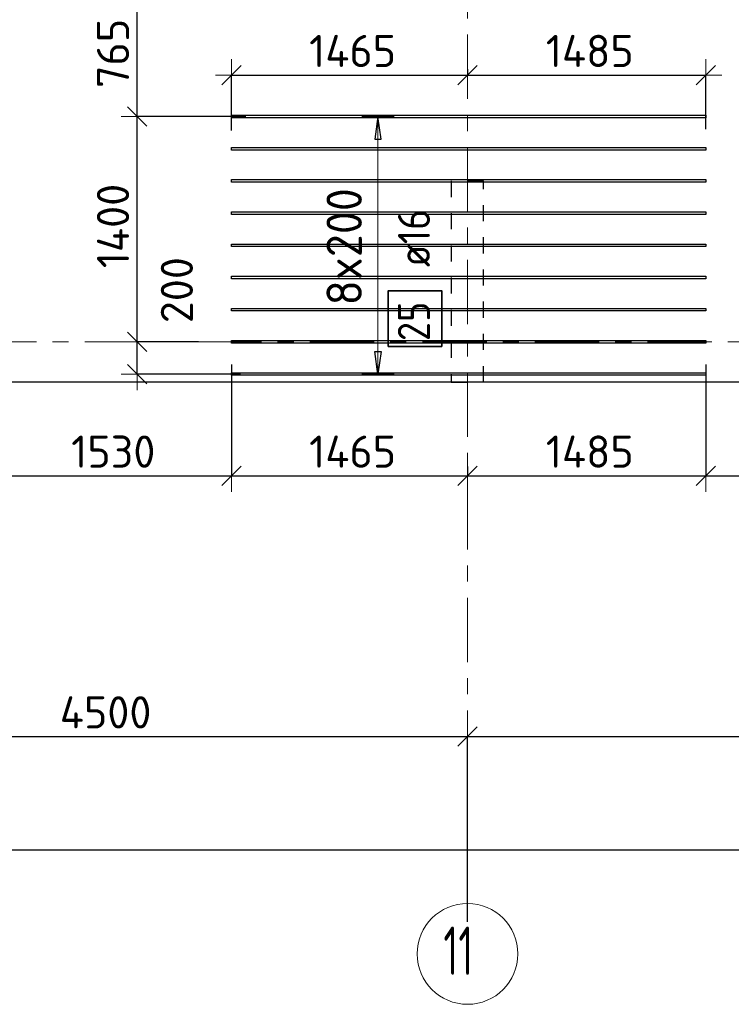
# Model space of a CAD drawing. Header units: metres. Extents: x -38 to 97, y -15 to 21.
# Tile 16 of 132: x 25.67 to 30.09, y -4.12 to 2. Entities that reach past the tile are written whole.
import ezdxf

# ---------------------------------------------------------------- set-up
doc = ezdxf.new("R2010")
doc.units = ezdxf.units.M
doc.header["$PDMODE"] = 65
for name, pattern in [('______11', [0.5, 0.4, -0.05, 0, -0.05]), ('______2', [0.0405, 0.03, -0.0105]), ('______5', [1.1, 0.8, -0.1, 0.1, -0.1])]:
    doc.linetypes.add(name, pattern=pattern)
for name, color, linetype, lineweight in [('XR$2$Осевая линия (1)', 7, '______5', 13), ('XR$2$Размерная линия (1)', 7, 'Continuous', 13), ('XR$4$Перекрытие (1)', 7, 'Continuous', 35), ('XR$4$Размерная линия (1)', 7, 'Continuous', 13)]:
    doc.layers.add(name, color=color, linetype=linetype, lineweight=lineweight)
doc.layers.add('XR$4$Арм.стержн.Доп. Арм верхн.зоны Х', color=7, linetype='Continuous', lineweight=35, true_color=0x8c8cff)
doc.layers.add('XR$6$Стена_ бетон несущ.', color=7, linetype='Continuous', lineweight=70, true_color=0xb4b496)
doc.styles.add('ISOCPEUR', font='txt')
doc.dimstyles.new('DIMSTYLE_3', dxfattribs={"dimtxt": 0.2, "dimasz": 0.2, "dimexe": 0, "dimexo": 0, "dimgap": 0.1, "dimtad": 2, "dimdec": 0, "dimlfac": 1000, "dimrnd": 5, "dimzin": 12, "dimdsep": 46, "dimtxsty": 'ISOCPEUR', "dimblk1": 'ALL_ML_STRICH', "dimblk2": 'ALL_ML_STRICH', "dimsah": 1, "dimcen": 0, "dimclrd": 7, "dimclre": 256, "dimclrt": 7, "dimadec": 0, "dimazin": 0, "dimtfac": 1, "dimtdec": 0, "dimtix": 1, "dimtmove": 2, "dimatfit": 3, "dimfxl": 0, "dimtzin": 0, "dimlwd": 0, "dimlwe": -3, "dimarcsym": 0})
doc.dimstyles.new('DIMSTYLE_34', dxfattribs={"dimtxt": 0.2, "dimasz": 0.2, "dimexe": 0, "dimexo": 0, "dimgap": 0.1, "dimtad": 0, "dimdec": 0, "dimlfac": 1000, "dimrnd": 5, "dimzin": 12, "dimdsep": 46, "dimtxsty": 'ISOCPEUR', "dimblk1": 'ALL_ML_STRICH', "dimblk2": 'ALL_ML_STRICH', "dimsah": 1, "dimcen": 0, "dimclrd": 7, "dimclre": 256, "dimclrt": 7, "dimadec": 0, "dimazin": 0, "dimtfac": 1, "dimtdec": 0, "dimtix": 1, "dimtmove": 2, "dimatfit": 3, "dimfxl": 0, "dimtvp": 1.2, "dimtzin": 0, "dimlwd": 0, "dimlwe": -3, "dimarcsym": 0})

# ---------------------------------------------------------------- blocks, each defined once
blk = doc.blocks.new('ALL_ML_STRICH')
at = {"color": 0, "linetype": 'ByBlock', "lineweight": -2}
for p, q in [((0, -0.5), (0, 0.5)), ((-1, 0), (0.5, 0)), ((-0.3, -0.3), (0.3, 0.3))]:
    blk.add_line(p, q, dxfattribs=at)
blk = doc.blocks.new('*D12')
at = {"layer": 'DEFPOINTS', "color": 7, "linetype": 'Continuous', "lineweight": 13, "transparency": 33554687}
for p in [(0.5, -3.1033), (0.5, -3.1563), (61.6, -3.1401)]:
    blk.add_point(p, dxfattribs=at)
at = {"layer": 'XR$2$Размерная линия (1)', "color": 9, "linetype": 'Continuous', "lineweight": -2, "true_color": 0xc7c7c7, "transparency": 33554687}
for p, q in [((0.5, -3.1233), (0.5, -3.1563)), ((61.6, -3.1563), (61.6, -3.1563))]:
    blk.add_line(p, q, dxfattribs=at)
at = {"layer": 'XR$2$Размерная линия (1)', "color": 7, "linetype": 'Continuous', "lineweight": -2, "transparency": 33554687}
blk.add_line((0.5, -3.1563), (61.6, -3.1563), dxfattribs=at)
at = {"layer": 'XR$2$Размерная линия (1)', "color": 7, "linetype": 'Continuous', "lineweight": 13, "transparency": 33554687, "xscale": 0.2, "yscale": 0.2, "zscale": 0.2, "rotation": 180}
blk.add_blockref('ALL_ML_STRICH', (0.5, -3.1563), dxfattribs=at)
at = {"layer": 'XR$2$Размерная линия (1)', "color": 7, "linetype": 'Continuous', "lineweight": 13, "transparency": 33554687, "xscale": 0.2, "yscale": 0.2, "zscale": 0.2}
blk.add_blockref('ALL_ML_STRICH', (61.6, -3.1563), dxfattribs=at)
at = {"layer": 'XR$2$Размерная линия (1)', "color": 7, "linetype": 'Continuous', "lineweight": 13, "transparency": 33554687, "insert": (31.1, -3.0063), "char_height": 0.2, "width": 1, "attachment_point": 5, "style": 'ISOCPEUR'}
blk.add_mtext('\\A1;{61100}', dxfattribs=at)
blk = doc.blocks.new('*D18')
at = {"layer": 'DEFPOINTS', "color": 7, "linetype": 'Continuous', "lineweight": 13, "transparency": 33554687}
for p in [(23.95, -2.452), (23.95, -3.5208), (28.45, -3.6233)]:
    blk.add_point(p, dxfattribs=at)
at = {"layer": 'XR$2$Размерная линия (1)', "color": 9, "linetype": 'Continuous', "lineweight": -2, "true_color": 0xc7c7c7, "transparency": 33554687}
for p, q in [((23.95, -3.5008), (23.95, -2.452)), ((28.45, -3.6033), (28.45, -2.452))]:
    blk.add_line(p, q, dxfattribs=at)
at = {"layer": 'XR$2$Размерная линия (1)', "color": 7, "linetype": 'Continuous', "lineweight": -2, "transparency": 33554687}
blk.add_line((23.95, -2.452), (28.45, -2.452), dxfattribs=at)
at = {"layer": 'XR$2$Размерная линия (1)', "color": 7, "linetype": 'Continuous', "lineweight": 13, "transparency": 33554687, "xscale": 0.2, "yscale": 0.2, "zscale": 0.2, "rotation": 180}
blk.add_blockref('ALL_ML_STRICH', (23.95, -2.452), dxfattribs=at)
at = {"layer": 'XR$2$Размерная линия (1)', "color": 7, "linetype": 'Continuous', "lineweight": 13, "transparency": 33554687, "xscale": 0.2, "yscale": 0.2, "zscale": 0.2}
blk.add_blockref('ALL_ML_STRICH', (28.45, -2.452), dxfattribs=at)
at = {"layer": 'XR$2$Размерная линия (1)', "color": 7, "linetype": 'Continuous', "lineweight": 13, "transparency": 33554687, "insert": (26.2, -2.302), "char_height": 0.2, "width": 0.8, "attachment_point": 5, "style": 'ISOCPEUR'}
blk.add_mtext('\\A1;{4500}', dxfattribs=at)
blk = doc.blocks.new('*D19')
at = {"layer": 'DEFPOINTS', "color": 7, "linetype": 'Continuous', "lineweight": 13, "transparency": 33554687}
for p in [(28.45, -2.452), (32.55, -2.8016), (28.45, -3.6233)]:
    blk.add_point(p, dxfattribs=at)
at = {"layer": 'XR$2$Размерная линия (1)', "color": 9, "linetype": 'Continuous', "lineweight": -2, "true_color": 0xc7c7c7, "transparency": 33554687}
for p, q in [((28.45, -3.6033), (28.45, -2.452)), ((32.55, -2.7816), (32.55, -2.452))]:
    blk.add_line(p, q, dxfattribs=at)
at = {"layer": 'XR$2$Размерная линия (1)', "color": 7, "linetype": 'Continuous', "lineweight": -2, "transparency": 33554687}
blk.add_line((28.45, -2.452), (32.55, -2.452), dxfattribs=at)
at = {"layer": 'XR$2$Размерная линия (1)', "color": 7, "linetype": 'Continuous', "lineweight": 13, "transparency": 33554687, "xscale": 0.2, "yscale": 0.2, "zscale": 0.2, "rotation": 180}
blk.add_blockref('ALL_ML_STRICH', (28.45, -2.452), dxfattribs=at)
at = {"layer": 'XR$2$Размерная линия (1)', "color": 7, "linetype": 'Continuous', "lineweight": 13, "transparency": 33554687, "xscale": 0.2, "yscale": 0.2, "zscale": 0.2}
blk.add_blockref('ALL_ML_STRICH', (32.55, -2.452), dxfattribs=at)
at = {"layer": 'XR$2$Размерная линия (1)', "color": 7, "linetype": 'Continuous', "lineweight": 13, "transparency": 33554687, "insert": (30.52, -2.302), "char_height": 0.2, "width": 0.8, "attachment_point": 5, "style": 'ISOCPEUR'}
blk.add_mtext('\\A1;{4100}', dxfattribs=at)
blk = doc.blocks.new('*D327')
at = {"layer": 'DEFPOINTS', "color": 7, "linetype": 'Continuous', "lineweight": 13, "transparency": 33554687}
for p in [(25.4529, -0.0957), (26.9829, -0.1211), (25.4529, -0.8318)]:
    blk.add_point(p, dxfattribs=at)
at = {"layer": 'XR$4$Размерная линия (1)', "color": 9, "linetype": 'Continuous', "lineweight": -2, "true_color": 0xc7c7c7, "transparency": 33554687}
for p, q in [((25.4529, -0.1157), (25.4529, -0.8318)), ((26.9829, -0.1411), (26.9829, -0.8318))]:
    blk.add_line(p, q, dxfattribs=at)
at = {"layer": 'XR$4$Размерная линия (1)', "color": 7, "linetype": 'Continuous', "lineweight": -2, "transparency": 33554687}
blk.add_line((25.4529, -0.8318), (26.9829, -0.8318), dxfattribs=at)
at = {"layer": 'XR$4$Размерная линия (1)', "color": 7, "linetype": 'Continuous', "lineweight": 13, "transparency": 33554687, "xscale": 0.2, "yscale": 0.2, "zscale": 0.2, "rotation": 180}
blk.add_blockref('ALL_ML_STRICH', (25.4529, -0.8318), dxfattribs=at)
at = {"layer": 'XR$4$Размерная линия (1)', "color": 7, "linetype": 'Continuous', "lineweight": 13, "transparency": 33554687, "xscale": 0.2, "yscale": 0.2, "zscale": 0.2}
blk.add_blockref('ALL_ML_STRICH', (26.9829, -0.8318), dxfattribs=at)
at = {"layer": 'XR$4$Размерная линия (1)', "color": 7, "linetype": 'Continuous', "lineweight": 13, "transparency": 33554687, "insert": (26.2479, -0.6818), "char_height": 0.2, "width": 0.8, "attachment_point": 5, "style": 'ISOCPEUR'}
blk.add_mtext('\\A1;{1530}', dxfattribs=at)
blk = doc.blocks.new('*D328')
at = {"layer": 'DEFPOINTS', "color": 7, "linetype": 'Continuous', "lineweight": 13, "transparency": 33554687}
for p in [(26.9829, -0.1211), (28.45, -0.7547), (26.9829, -0.8318)]:
    blk.add_point(p, dxfattribs=at)
at = {"layer": 'XR$4$Размерная линия (1)', "color": 9, "linetype": 'Continuous', "lineweight": -2, "true_color": 0xc7c7c7, "transparency": 33554687}
for p, q in [((26.9829, -0.1411), (26.9829, -0.8318)), ((28.45, -0.7747), (28.45, -0.8318))]:
    blk.add_line(p, q, dxfattribs=at)
at = {"layer": 'XR$4$Размерная линия (1)', "color": 7, "linetype": 'Continuous', "lineweight": -2, "transparency": 33554687}
blk.add_line((26.9829, -0.8318), (28.45, -0.8318), dxfattribs=at)
at = {"layer": 'XR$4$Размерная линия (1)', "color": 7, "linetype": 'Continuous', "lineweight": 13, "transparency": 33554687, "xscale": 0.2, "yscale": 0.2, "zscale": 0.2, "rotation": 180}
blk.add_blockref('ALL_ML_STRICH', (26.9829, -0.8318), dxfattribs=at)
at = {"layer": 'XR$4$Размерная линия (1)', "color": 7, "linetype": 'Continuous', "lineweight": 13, "transparency": 33554687, "xscale": 0.2, "yscale": 0.2, "zscale": 0.2}
blk.add_blockref('ALL_ML_STRICH', (28.45, -0.8318), dxfattribs=at)
at = {"layer": 'XR$4$Размерная линия (1)', "color": 7, "linetype": 'Continuous', "lineweight": 13, "transparency": 33554687, "insert": (27.7364, -0.6818), "char_height": 0.2, "width": 0.8, "attachment_point": 5, "style": 'ISOCPEUR'}
blk.add_mtext('\\A1;{1465}', dxfattribs=at)
blk = doc.blocks.new('*D329')
at = {"layer": 'DEFPOINTS', "color": 7, "linetype": 'Continuous', "lineweight": 13, "transparency": 33554687}
for p in [(29.9329, -0.1211), (28.45, -0.7547), (28.45, -0.8318)]:
    blk.add_point(p, dxfattribs=at)
at = {"layer": 'XR$4$Размерная линия (1)', "color": 9, "linetype": 'Continuous', "lineweight": -2, "true_color": 0xc7c7c7, "transparency": 33554687}
for p, q in [((29.9329, -0.1411), (29.9329, -0.8318)), ((28.45, -0.7747), (28.45, -0.8318))]:
    blk.add_line(p, q, dxfattribs=at)
at = {"layer": 'XR$4$Размерная линия (1)', "color": 7, "linetype": 'Continuous', "lineweight": -2, "transparency": 33554687}
blk.add_line((28.45, -0.8318), (29.9329, -0.8318), dxfattribs=at)
at = {"layer": 'XR$4$Размерная линия (1)', "color": 7, "linetype": 'Continuous', "lineweight": 13, "transparency": 33554687, "xscale": 0.2, "yscale": 0.2, "zscale": 0.2, "rotation": 180}
blk.add_blockref('ALL_ML_STRICH', (28.45, -0.8318), dxfattribs=at)
at = {"layer": 'XR$4$Размерная линия (1)', "color": 7, "linetype": 'Continuous', "lineweight": 13, "transparency": 33554687, "xscale": 0.2, "yscale": 0.2, "zscale": 0.2}
blk.add_blockref('ALL_ML_STRICH', (29.9329, -0.8318), dxfattribs=at)
at = {"layer": 'XR$4$Размерная линия (1)', "color": 7, "linetype": 'Continuous', "lineweight": 13, "transparency": 33554687, "insert": (29.2114, -0.6818), "char_height": 0.2, "width": 0.8, "attachment_point": 5, "style": 'ISOCPEUR'}
blk.add_mtext('\\A1;{1485}', dxfattribs=at)
blk = doc.blocks.new('*D330')
at = {"layer": 'DEFPOINTS', "color": 7, "linetype": 'Continuous', "lineweight": 13, "transparency": 33554687}
for p in [(29.9329, -0.1211), (31.45, -0.2068), (29.9329, -0.8318)]:
    blk.add_point(p, dxfattribs=at)
at = {"layer": 'XR$4$Размерная линия (1)', "color": 9, "linetype": 'Continuous', "lineweight": -2, "true_color": 0xc7c7c7, "transparency": 33554687}
for p, q in [((29.9329, -0.1411), (29.9329, -0.8318)), ((31.45, -0.2268), (31.45, -0.8318))]:
    blk.add_line(p, q, dxfattribs=at)
at = {"layer": 'XR$4$Размерная линия (1)', "color": 7, "linetype": 'Continuous', "lineweight": -2, "transparency": 33554687}
blk.add_line((29.9329, -0.8318), (31.45, -0.8318), dxfattribs=at)
at = {"layer": 'XR$4$Размерная линия (1)', "color": 7, "linetype": 'Continuous', "lineweight": 13, "transparency": 33554687, "xscale": 0.2, "yscale": 0.2, "zscale": 0.2, "rotation": 180}
blk.add_blockref('ALL_ML_STRICH', (29.9329, -0.8318), dxfattribs=at)
at = {"layer": 'XR$4$Размерная линия (1)', "color": 7, "linetype": 'Continuous', "lineweight": 13, "transparency": 33554687, "xscale": 0.2, "yscale": 0.2, "zscale": 0.2}
blk.add_blockref('ALL_ML_STRICH', (31.45, -0.8318), dxfattribs=at)
at = {"layer": 'XR$4$Размерная линия (1)', "color": 7, "linetype": 'Continuous', "lineweight": 13, "transparency": 33554687, "insert": (30.7414, -0.6818), "char_height": 0.2, "width": 0.8, "attachment_point": 5, "style": 'ISOCPEUR'}
blk.add_mtext('\\A1;{1515}', dxfattribs=at)
blk = doc.blocks.new('*D362')
at = {"layer": 'DEFPOINTS', "color": 7, "linetype": 'Continuous', "lineweight": 13, "transparency": 33554687}
for p in [(28.45, 1.7147), (26.9829, 1.6579), (26.9829, 1.293)]:
    blk.add_point(p, dxfattribs=at)
at = {"layer": 'XR$4$Размерная линия (1)', "color": 9, "linetype": 'Continuous', "lineweight": -2, "true_color": 0xc7c7c7, "transparency": 33554687}
for p, q in [((26.9829, 1.313), (26.9829, 1.6579)), ((28.45, 1.6947), (28.45, 1.6579))]:
    blk.add_line(p, q, dxfattribs=at)
at = {"layer": 'XR$4$Размерная линия (1)', "color": 7, "linetype": 'Continuous', "lineweight": -2, "transparency": 33554687}
blk.add_line((26.9829, 1.6579), (28.45, 1.6579), dxfattribs=at)
at = {"layer": 'XR$4$Размерная линия (1)', "color": 7, "linetype": 'Continuous', "lineweight": 13, "transparency": 33554687, "xscale": 0.2, "yscale": 0.2, "zscale": 0.2, "rotation": 180}
blk.add_blockref('ALL_ML_STRICH', (26.9829, 1.6579), dxfattribs=at)
at = {"layer": 'XR$4$Размерная линия (1)', "color": 7, "linetype": 'Continuous', "lineweight": 13, "transparency": 33554687, "xscale": 0.2, "yscale": 0.2, "zscale": 0.2}
blk.add_blockref('ALL_ML_STRICH', (28.45, 1.6579), dxfattribs=at)
at = {"layer": 'XR$4$Размерная линия (1)', "color": 7, "linetype": 'Continuous', "lineweight": 13, "transparency": 33554687, "insert": (27.7364, 1.8079), "char_height": 0.2, "width": 0.8, "attachment_point": 5, "style": 'ISOCPEUR'}
blk.add_mtext('\\A1;{1465}', dxfattribs=at)
blk = doc.blocks.new('*D363')
at = {"layer": 'DEFPOINTS', "color": 7, "linetype": 'Continuous', "lineweight": 13, "transparency": 33554687}
for p in [(28.45, 1.7147), (28.45, 1.6579), (29.9329, 1.3011)]:
    blk.add_point(p, dxfattribs=at)
at = {"layer": 'XR$4$Размерная линия (1)', "color": 9, "linetype": 'Continuous', "lineweight": -2, "true_color": 0xc7c7c7, "transparency": 33554687}
for p, q in [((28.45, 1.6947), (28.45, 1.6579)), ((29.9329, 1.3211), (29.9329, 1.6579))]:
    blk.add_line(p, q, dxfattribs=at)
at = {"layer": 'XR$4$Размерная линия (1)', "color": 7, "linetype": 'Continuous', "lineweight": -2, "transparency": 33554687}
blk.add_line((28.45, 1.6579), (29.9329, 1.6579), dxfattribs=at)
at = {"layer": 'XR$4$Размерная линия (1)', "color": 7, "linetype": 'Continuous', "lineweight": 13, "transparency": 33554687, "xscale": 0.2, "yscale": 0.2, "zscale": 0.2, "rotation": 180}
blk.add_blockref('ALL_ML_STRICH', (28.45, 1.6579), dxfattribs=at)
at = {"layer": 'XR$4$Размерная линия (1)', "color": 7, "linetype": 'Continuous', "lineweight": 13, "transparency": 33554687, "xscale": 0.2, "yscale": 0.2, "zscale": 0.2}
blk.add_blockref('ALL_ML_STRICH', (29.9329, 1.6579), dxfattribs=at)
at = {"layer": 'XR$4$Размерная линия (1)', "color": 7, "linetype": 'Continuous', "lineweight": 13, "transparency": 33554687, "insert": (29.2114, 1.8079), "char_height": 0.2, "width": 0.8, "attachment_point": 5, "style": 'ISOCPEUR'}
blk.add_mtext('\\A1;{1485}', dxfattribs=at)
blk = doc.blocks.new('*D370')
at = {"layer": 'DEFPOINTS', "color": 7, "linetype": 'Continuous', "lineweight": 13, "transparency": 33554687}
for p in [(26.7968, 0), (26.3962, -0.1998), (27.0589, -0.1998)]:
    blk.add_point(p, dxfattribs=at)
at = {"layer": 'XR$4$Размерная линия (1)', "color": 9, "linetype": 'Continuous', "lineweight": -2, "true_color": 0xc7c7c7, "transparency": 33554687}
for p, q in [((26.7768, 0), (26.3962, 0)), ((27.0389, -0.1998), (26.3962, -0.1998))]:
    blk.add_line(p, q, dxfattribs=at)
at = {"layer": 'XR$4$Размерная линия (1)', "color": 7, "linetype": 'Continuous', "lineweight": -2, "transparency": 33554687}
blk.add_line((26.3962, -0.1998), (26.3962, 0), dxfattribs=at)
at = {"layer": 'XR$4$Размерная линия (1)', "color": 7, "linetype": 'Continuous', "lineweight": 13, "transparency": 33554687, "xscale": 0.2, "yscale": 0.2, "zscale": 0.2}
for p, rotation in [((26.3962, 0), 90), ((26.3962, -0.1998), 270)]:
    blk.add_blockref('ALL_ML_STRICH', p, dxfattribs=dict(at, rotation=rotation))
at = {"layer": 'XR$4$Размерная линия (1)', "color": 7, "linetype": 'Continuous', "lineweight": 13, "transparency": 33554687, "insert": (26.6433, 0.3216), "char_height": 0.2, "width": 0.6, "attachment_point": 5, "rotation": 90, "style": 'ISOCPEUR'}
blk.add_mtext('\\A1;{200}', dxfattribs=at)
blk = doc.blocks.new('*D371')
at = {"layer": 'DEFPOINTS', "color": 7, "linetype": 'Continuous', "lineweight": 13, "transparency": 33554687}
for p in [(27.0913, 1.4002), (26.3962, 0), (26.7968, 0)]:
    blk.add_point(p, dxfattribs=at)
at = {"layer": 'XR$4$Размерная линия (1)', "color": 9, "linetype": 'Continuous', "lineweight": -2, "true_color": 0xc7c7c7, "transparency": 33554687}
for p, q in [((27.0713, 1.4002), (26.3962, 1.4002)), ((26.7768, 0), (26.3962, 0))]:
    blk.add_line(p, q, dxfattribs=at)
at = {"layer": 'XR$4$Размерная линия (1)', "color": 7, "linetype": 'Continuous', "lineweight": -2, "transparency": 33554687}
blk.add_line((26.3962, 0), (26.3962, 1.4002), dxfattribs=at)
at = {"layer": 'XR$4$Размерная линия (1)', "color": 7, "linetype": 'Continuous', "lineweight": 13, "transparency": 33554687, "xscale": 0.2, "yscale": 0.2, "zscale": 0.2}
for p, rotation in [((26.3962, 1.4002), 90), ((26.3962, 0), 270)]:
    blk.add_blockref('ALL_ML_STRICH', p, dxfattribs=dict(at, rotation=rotation))
at = {"layer": 'XR$4$Размерная линия (1)', "color": 7, "linetype": 'Continuous', "lineweight": 13, "transparency": 33554687, "insert": (26.2462, 0.7201), "char_height": 0.2, "width": 0.8, "attachment_point": 5, "rotation": 90, "style": 'ISOCPEUR'}
blk.add_mtext('\\A1;{1400}', dxfattribs=at)
blk = doc.blocks.new('*D372')
at = {"layer": 'DEFPOINTS', "color": 7, "linetype": 'Continuous', "lineweight": 13, "transparency": 33554687}
for p in [(27.0518, 2.1652), (26.3962, 1.4002), (27.0913, 1.4002)]:
    blk.add_point(p, dxfattribs=at)
at = {"layer": 'XR$4$Размерная линия (1)', "color": 9, "linetype": 'Continuous', "lineweight": -2, "true_color": 0xc7c7c7, "transparency": 33554687}
for p, q in [((27.0318, 2.1652), (26.3962, 2.1652)), ((27.0713, 1.4002), (26.3962, 1.4002))]:
    blk.add_line(p, q, dxfattribs=at)
at = {"layer": 'XR$4$Размерная линия (1)', "color": 7, "linetype": 'Continuous', "lineweight": -2, "transparency": 33554687}
blk.add_line((26.3962, 1.4002), (26.3962, 2.1652), dxfattribs=at)
at = {"layer": 'XR$4$Размерная линия (1)', "color": 7, "linetype": 'Continuous', "lineweight": 13, "transparency": 33554687, "xscale": 0.2, "yscale": 0.2, "zscale": 0.2}
for p, rotation in [((26.3962, 2.1652), 90), ((26.3962, 1.4002), 270)]:
    blk.add_blockref('ALL_ML_STRICH', p, dxfattribs=dict(at, rotation=rotation))
at = {"layer": 'XR$4$Размерная линия (1)', "color": 7, "linetype": 'Continuous', "lineweight": 13, "transparency": 33554687, "insert": (26.2462, 1.7927), "char_height": 0.2, "width": 0.6, "attachment_point": 5, "rotation": 90, "style": 'ISOCPEUR'}
blk.add_mtext('\\A1;{765}', dxfattribs=at)

msp = doc.modelspace()

# ---------------------------------------------------------------- linework, layer by layer
at = {"layer": 'XR$2$Осевая линия (1)', "color": 253, "linetype": '______11', "lineweight": 13, "true_color": 0xa0a0a0, "transparency": 33554687}
for p, q in [((28.45, -3.39), (28.45, 8.92)), ((-2.63, 0), (62.6, 0))]:
    msp.add_line(p, q, dxfattribs=at)
at = {"layer": 'XR$2$Осевая линия (1)', "color": 7, "linetype": 'Continuous', "lineweight": 13, "transparency": 33554687}
msp.add_circle((28.4509, -3.8029), 0.3134, dxfattribs=at)
at = {"layer": 'XR$4$Арм.стержн.Доп. Арм верхн.зоны Х', "color": 253, "linetype": 'Continuous', "lineweight": -3, "true_color": 0xa0a0a0, "transparency": 33554687}
for p, q in [((27.8938, 1.4002), (27.7938, 1.4002)), ((27.8938, 1.4002), (27.9938, 1.4002)), ((27.8938, -0.1998), (27.7938, -0.1998)), ((27.8938, -0.1998), (27.9938, -0.1998))]:
    msp.add_line(p, q, dxfattribs=at)
at = {"layer": 'XR$4$Арм.стержн.Доп. Арм верхн.зоны Х', "color": 7, "linetype": 'Continuous', "lineweight": 25, "transparency": 33554687}
for p, q in [((27.8938, 1.4002), (27.8738, 1.2602)), ((27.9138, 1.2602), (27.8938, 1.4002)), ((27.8738, 1.2602), (27.9138, 1.2602)), ((27.8938, -0.1998), (27.8738, -0.0598)), ((27.8738, -0.0598), (27.9138, -0.0598)), ((27.9138, -0.0598), (27.8938, -0.1998))]:
    msp.add_line(p, q, dxfattribs=at)
at = {"layer": 'XR$4$Арм.стержн.Доп. Арм верхн.зоны Х', "color": 7, "linetype": 'Continuous', "lineweight": 13, "transparency": 33554687}
for p, q in [((27.8938, 1.4002), (27.8938, 1.4002)), ((27.8938, -0.1998), (27.8938, 1.4002)), ((27.8938, -0.1998), (27.8938, -0.1998))]:
    msp.add_line(p, q, dxfattribs=at)
at = {"layer": 'XR$4$Арм.стержн.Доп. Арм верхн.зоны Х', "color": 7, "linetype": 'Continuous', "lineweight": 25, "transparency": 33554687}
for points in [[(29.9329, 1.3922), (26.9829, 1.3922), (26.9829, 1.4082), (29.9329, 1.4082), (29.9329, 1.3922)], [(29.9329, 1.1922), (26.9829, 1.1922), (26.9829, 1.2082), (29.9329, 1.2082), (29.9329, 1.1922)], [(29.9329, 0.9922), (26.9829, 0.9922), (26.9829, 1.0082), (29.9329, 1.0082), (29.9329, 0.9922)], [(29.9329, 0.7922), (26.9829, 0.7922), (26.9829, 0.8082), (29.9329, 0.8082), (29.9329, 0.7922)], [(29.9329, 0.5922), (26.9829, 0.5922), (26.9829, 0.6082), (29.9329, 0.6082), (29.9329, 0.5922)], [(29.9329, 0.3922), (26.9829, 0.3922), (26.9829, 0.4082), (29.9329, 0.4082), (29.9329, 0.3922)], [(29.9329, 0.1922), (26.9829, 0.1922), (26.9829, 0.2082), (29.9329, 0.2082), (29.9329, 0.1922)], [(29.9329, -0.0078), (26.9829, -0.0078), (26.9829, 0.0082), (29.9329, 0.0082), (29.9329, -0.0078)], [(29.9329, -0.2078), (26.9829, -0.2078), (26.9829, -0.1918), (29.9329, -0.1918), (29.9329, -0.2078)]]:
    msp.add_lwpolyline(points, dxfattribs=at)
at = {"layer": 'XR$4$Арм.стержн.Доп. Арм верхн.зоны Х', "color": 7, "linetype": 'Continuous', "lineweight": 35, "transparency": 33554687}
msp.add_lwpolyline([(28.2909, -0.0284), (28.2909, 0.3182), (27.9576, 0.3182), (27.9576, -0.0284), (28.2909, -0.0284)], dxfattribs=at)
at = {"layer": 'XR$4$Перекрытие (1)', "color": 7, "linetype": 'Continuous', "lineweight": 25, "transparency": 33554687}
msp.add_line((32.675, -0.25), (19.55, -0.2498), dxfattribs=at)
at = {"layer": 'XR$6$Стена_ бетон несущ.', "color": 253, "linetype": '______2', "lineweight": -3, "true_color": 0xa0a0a0, "transparency": 33554687}
for p, q in [((28.55, 1), (28.35, 1)), ((28.35, 1), (28.35, -0.25)), ((28.55, -0.25), (28.55, 1)), ((28.35, -0.25), (28.55, -0.25))]:
    msp.add_line(p, q, dxfattribs=at)

# ---------------------------------------------------------------- texts
at = {"layer": 'XR$2$Осевая линия (1)', "color": 7, "linetype": 'Continuous', "lineweight": 13, "transparency": 33554687, "insert": (28.3009, -3.9334), "char_height": 0.3, "width": 0.39375, "attachment_point": 7, "style": 'ISOCPEUR'}
msp.add_mtext('\\W0.62;11', dxfattribs=at)
at = {"layer": 'XR$4$Арм.стержн.Доп. Арм верхн.зоны Х', "color": 7, "linetype": 'Continuous', "lineweight": 13, "transparency": 33554687, "insert": (27.7938, 0.2262), "char_height": 0.22, "width": 0.873359, "attachment_point": 7, "rotation": 90, "style": 'ISOCPEUR'}
msp.add_mtext('\\W0.95;8x200', dxfattribs=at)
at = {"layer": 'XR$4$Арм.стержн.Доп. Арм верхн.зоны Х', "color": 7, "linetype": 'Continuous', "lineweight": 25, "transparency": 33554687, "char_height": 0.2, "attachment_point": 7, "rotation": 90, "style": 'ISOCPEUR'}
for s, insert, width in [('\\W0.89; ø16 ', (28.2176, 0.3516), 0.749105), ('\\W0.87;25', (28.2176, 0.0049), 0.367208)]:
    msp.add_mtext(s, dxfattribs=dict(at, insert=insert, width=width))

# ---------------------------------------------------------------- dimensions: what is measured, and where the dimension line sits
at = {"layer": 'XR$2$Размерная линия (1)', "color": 7, "linetype": 'Continuous', "lineweight": 13, "transparency": 33554687}
for base, p1, p2, picture, middle in [((28.45, -2.452), (23.95, -3.5008), (28.45, -3.6033), '*D18', (26.2, -2.302)), ((32.55, -2.452), (28.45, -3.6033), (32.55, -2.7816), '*D19', (30.52, -2.302)), ((61.6, -3.1563), (0.5, -3.1233), (61.6, -3.1563), '*D12', (31.1, -3.0063))]:
    dim = msp.add_linear_dim(base=base, p1=p1, p2=p2, dimstyle='DIMSTYLE_3', override={"dimpost": '<>', "dimclrd": 7, "dimclre": 9, "dimclrt": 7, "dimlwd": 0, "dimlwe": 65533}, dxfattribs=at)
    dim.commit()
    dim.dimension.update_dxf_attribs({"geometry": picture, "text_midpoint": middle, "dimtype": 160})
at = {"layer": 'XR$4$Размерная линия (1)', "color": 7, "linetype": 'Continuous', "lineweight": 13, "transparency": 33554687}
for base, p1, p2, dimstyle, picture, middle in [((26.3962, 2.1652), (27.0713, 1.4002), (27.0318, 2.1652), 'DIMSTYLE_3', '*D372', (26.2462, 1.7927)), ((26.3962, 1.4002), (26.7768, 0), (27.0713, 1.4002), 'DIMSTYLE_3', '*D371', (26.2462, 0.7201)), ((26.3962, 0), (27.0389, -0.1998), (26.7768, 0), 'DIMSTYLE_34', '*D370', (26.6433, 0.3216))]:
    dim = msp.add_linear_dim(base=base, p1=p1, p2=p2, angle=90, dimstyle=dimstyle, override={"dimpost": '<>', "dimclrd": 7, "dimclre": 9, "dimclrt": 7, "dimlwd": 0, "dimlwe": 65533}, dxfattribs=at)
    dim.commit()
    dim.dimension.update_dxf_attribs({"geometry": picture, "text_midpoint": middle, "dimtype": 160})
for base, p1, p2, picture, middle in [((28.45, 1.6579), (26.9829, 1.313), (28.45, 1.6947), '*D362', (27.7364, 1.8079)), ((29.9329, 1.6579), (28.45, 1.6947), (29.9329, 1.3211), '*D363', (29.2114, 1.8079)), ((26.9829, -0.8318), (25.4529, -0.1157), (26.9829, -0.1411), '*D327', (26.2479, -0.6818)), ((28.45, -0.8318), (26.9829, -0.1411), (28.45, -0.7747), '*D328', (27.7364, -0.6818)), ((29.9329, -0.8318), (28.45, -0.7747), (29.9329, -0.1411), '*D329', (29.2114, -0.6818)), ((31.45, -0.8318), (29.9329, -0.1411), (31.45, -0.2268), '*D330', (30.7414, -0.6818))]:
    dim = msp.add_linear_dim(base=base, p1=p1, p2=p2, dimstyle='DIMSTYLE_3', override={"dimpost": '<>', "dimclrd": 7, "dimclre": 9, "dimclrt": 7, "dimlwd": 0, "dimlwe": 65533}, dxfattribs=at)
    dim.commit()
    dim.dimension.update_dxf_attribs({"geometry": picture, "text_midpoint": middle, "dimtype": 160})

doc.saveas('drawing.dxf')
